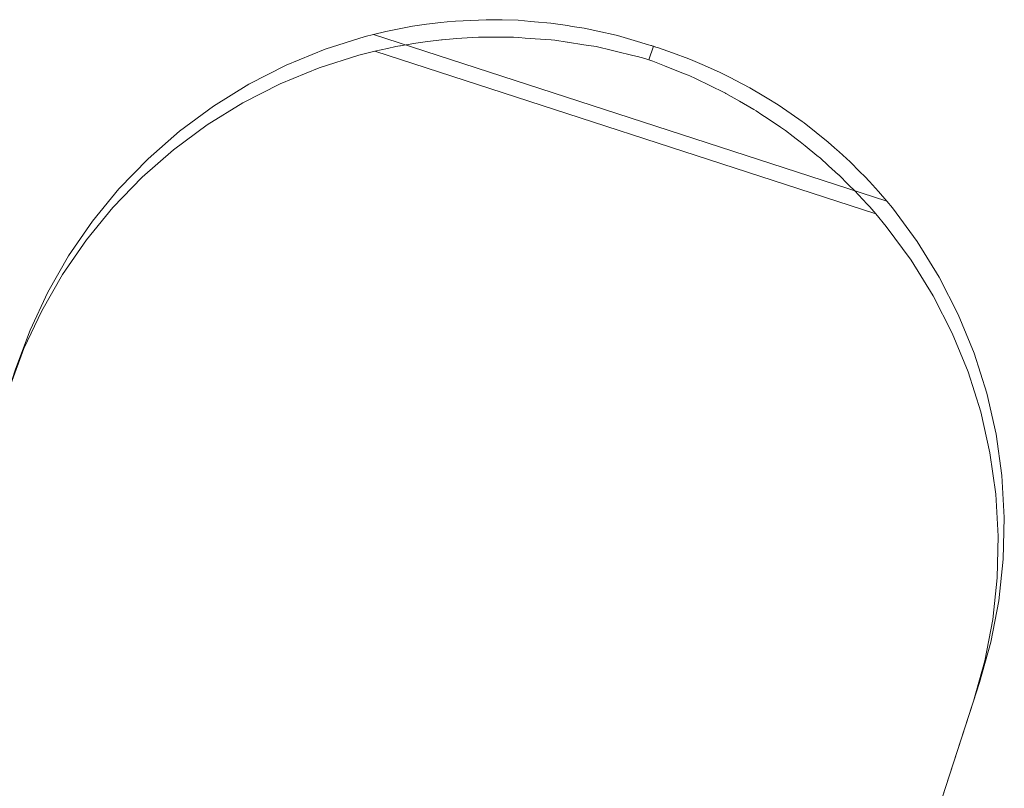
# Model space of a CAD drawing. Header units: millimetres. Extents: x -121 to 130, y -124 to 124.
# Tile 38 of 41: x 34 to 44, y 116 to 124. Entities that reach past the tile are written whole.
import ezdxf

# ---------------------------------------------------------------- set-up
doc = ezdxf.new("R2010")
doc.units = ezdxf.units.MM
doc.header["$LTSCALE"] = 25.4
doc.layers.add('Lighting-Moving Light', color=7, linetype='Continuous', lineweight=5, true_color=0x000000)

# ---------------------------------------------------------------- blocks, each defined once
blk = doc.blocks.new('Group-2-1')
at = {"layer": 'Lighting-Moving Light', "color": 7, "linetype": 'Continuous', "lineweight": 5, "transparency": 33554687}
for points, invisible_edges in [([(-38466.8027, 5838.0423, -577.8497), (-38466.6593, 5838.0575, -577.8784), (-38466.7873, 5837.871, -583.2546)], 10), ([(-38462.7526, 5836.7881, -577.8784), (-38466.6593, 5838.0575, -577.8784), (-38466.8027, 5838.0423, -577.8497), (-38462.6455, 5836.6915, -577.8497)], 5), ([(-38466.6593, 5838.0575, -577.8784), (-38466.5974, 5838.0641, -577.8908), (-38466.6551, 5837.8867, -583.2322), (-38466.7873, 5837.871, -583.2546)], 10), ([(-38466.5974, 5838.0641, -577.8908), (-38466.6593, 5838.0575, -577.8784), (-38462.7988, 5836.8298, -577.8908)], 10), ([(-38466.6593, 5838.0575, -577.8784), (-38462.7526, 5836.7881, -577.8784), (-38462.7988, 5836.8298, -577.8908)], 9), ([(-38466.6466, 5837.8877, -583.2308), (-38466.6551, 5837.8867, -583.2322), (-38466.5974, 5838.0641, -577.8908)], 10), ([(-38466.5764, 5837.896, -583.2189), (-38466.6466, 5837.8877, -583.2308), (-38466.5974, 5838.0641, -577.8908)], 10), ([(-38466.5024, 5837.9006, -583.2022), (-38466.5974, 5838.0641, -577.8908), (-38466.5159, 5838.0727, -577.9071)], 9), ([(-38462.7988, 5836.8298, -577.8908), (-38462.8597, 5836.8847, -577.9071), (-38466.5159, 5838.0727, -577.9071), (-38466.5974, 5838.0641, -577.8908)], 10), ([(-38466.5974, 5838.0641, -577.8908), (-38466.5024, 5837.9006, -583.2022), (-38466.5764, 5837.896, -583.2189)], 9), ([(-38466.5159, 5838.0727, -577.9071), (-38466.3652, 5838.0794, -577.9455), (-38466.5024, 5837.9006, -583.2022)], 10), ([(-38462.9781, 5836.9785, -577.9459), (-38466.3652, 5838.0794, -577.9455), (-38466.5159, 5838.0727, -577.9071)], 9), ([(-38466.5159, 5838.0727, -577.9071), (-38462.8597, 5836.8847, -577.9071), (-38462.9781, 5836.9785, -577.9459)], 9), ([(-38466.3546, 5837.9099, -583.1687), (-38466.5024, 5837.9006, -583.2022), (-38466.3652, 5838.0794, -577.9455)], 10), ([(-38466.3546, 5837.9099, -583.1687), (-38466.3652, 5838.0794, -577.9455), (-38466.2145, 5838.086, -577.9839)], 9), ([(-38463.0966, 5837.0723, -577.9847), (-38466.2145, 5838.086, -577.9839), (-38466.3652, 5838.0794, -577.9455)], 9), ([(-38466.3652, 5838.0794, -577.9455), (-38462.9781, 5836.9785, -577.9459), (-38463.0966, 5837.0723, -577.9847)], 9), ([(-38466.291, 5837.9138, -583.1542), (-38466.3546, 5837.9099, -583.1687), (-38466.2145, 5838.086, -577.9839)], 10), ([(-38466.2145, 5838.086, -577.9839), (-38466.1884, 5838.0855, -577.9918), (-38466.2439, 5837.9139, -583.1412), (-38466.291, 5837.9138, -583.1542)], 10), ([(-38466.2034, 5837.9139, -583.13), (-38466.2439, 5837.9139, -583.1412), (-38466.1884, 5838.0855, -577.9918)], 10), ([(-38466.1884, 5838.0855, -577.9918), (-38466.2145, 5838.086, -577.9839), (-38463.0966, 5837.0723, -577.9847)], 10), ([(-38466.2034, 5837.9139, -583.13), (-38466.1884, 5838.0855, -577.9918), (-38466.058, 5838.083, -578.031)], 9), ([(-38466.0496, 5837.914, -583.0874), (-38466.2034, 5837.9139, -583.13), (-38466.058, 5838.083, -578.031)], 10), ([(-38466.1884, 5838.0855, -577.9918), (-38463.1167, 5837.0882, -577.9913), (-38463.2237, 5837.1624, -578.0306)], 9), ([(-38466.1884, 5838.0855, -577.9918), (-38463.0966, 5837.0723, -577.9847), (-38463.1167, 5837.0882, -577.9913)], 9), ([(-38463.2237, 5837.1624, -578.0306), (-38466.058, 5838.083, -578.031), (-38466.1884, 5838.0855, -577.9918)], 9), ([(-38466.058, 5838.083, -578.031), (-38465.8944, 5837.9103, -583.0419), (-38465.9473, 5837.9141, -583.0591)], 9), ([(-38465.8944, 5837.9103, -583.0419), (-38466.058, 5838.083, -578.031), (-38465.9016, 5838.0799, -578.078)], 9), ([(-38465.9473, 5837.9141, -583.0591), (-38466.0496, 5837.914, -583.0874), (-38466.058, 5838.083, -578.031)], 10), ([(-38466.058, 5838.083, -578.031), (-38463.2237, 5837.1624, -578.0306), (-38463.3525, 5837.2516, -578.078)], 9), ([(-38463.3525, 5837.2516, -578.078), (-38465.9016, 5838.0799, -578.078), (-38466.058, 5838.083, -578.031)], 9), ([(-38465.9016, 5838.0799, -578.078), (-38465.779, 5838.0694, -578.1195), (-38465.832, 5837.9057, -583.0217)], 10), ([(-38465.832, 5837.9057, -583.0217), (-38465.8944, 5837.9103, -583.0419), (-38465.9016, 5838.0799, -578.078)], 10), ([(-38465.779, 5838.0694, -578.1195), (-38465.9016, 5838.0799, -578.078), (-38463.3525, 5837.2516, -578.078)], 10), ([(-38465.832, 5837.9057, -583.0217), (-38465.779, 5838.0694, -578.1195), (-38465.7411, 5838.0662, -578.1322)], 9), ([(-38465.832, 5837.9057, -583.0217), (-38465.7411, 5838.0662, -578.1322), (-38465.5807, 5838.0525, -578.1865)], 9), ([(-38465.5807, 5838.0525, -578.1865), (-38465.418, 5838.0276, -578.2462), (-38465.832, 5837.9057, -583.0217)], 10), ([(-38465.779, 5838.0694, -578.1195), (-38463.3525, 5837.2516, -578.078), (-38463.4578, 5837.3152, -578.1195)], 9), ([(-38463.4578, 5837.3152, -578.1195), (-38463.4903, 5837.3349, -578.1322), (-38465.7411, 5838.0662, -578.1322), (-38465.779, 5838.0694, -578.1195)], 10), ([(-38463.6282, 5837.4181, -578.1865), (-38465.5807, 5838.0525, -578.1865), (-38465.7411, 5838.0662, -578.1322), (-38463.4903, 5837.3349, -578.1322)], 5), ([(-38463.7744, 5837.4936, -578.2462), (-38465.418, 5838.0276, -578.2462), (-38465.5807, 5838.0525, -578.1865), (-38463.6282, 5837.4181, -578.1865)], 5), ([(-38467.1835, 5837.8037, -583.2955), (-38467.3213, 5837.9418, -577.8), (-38467.1993, 5837.9709, -577.804)], 9), ([(-38462.3667, 5836.4007, -577.804), (-38467.1993, 5837.9709, -577.804), (-38467.3213, 5837.9418, -577.8), (-38462.2851, 5836.3054, -577.8)], 1), ([(-38467.1993, 5837.9709, -577.804), (-38467.0707, 5837.9969, -577.8151), (-38467.1835, 5837.8037, -583.2955)], 10), ([(-38462.4554, 5836.4973, -577.8151), (-38467.0707, 5837.9969, -577.8151), (-38467.1993, 5837.9709, -577.804), (-38462.3667, 5836.4007, -577.804)], 5), ([(-38467.1014, 5837.8215, -583.2925), (-38467.1835, 5837.8037, -583.2955), (-38467.0707, 5837.9969, -577.8151)], 10), ([(-38467.0627, 5837.828, -583.2884), (-38467.1014, 5837.8215, -583.2925), (-38467.0707, 5837.9969, -577.8151)], 10), ([(-38467.0707, 5837.9969, -577.8151), (-38467.0039, 5838.0104, -577.8209), (-38467.0627, 5837.828, -583.2884)], 10), ([(-38467.0039, 5838.0104, -577.8209), (-38467.0707, 5837.9969, -577.8151), (-38462.4554, 5836.4973, -577.8151)], 10), ([(-38467.0566, 5837.8291, -583.2878), (-38467.0627, 5837.828, -583.2884), (-38467.0039, 5838.0104, -577.8209)], 10), ([(-38466.9242, 5837.8517, -583.274), (-38467.0566, 5837.8291, -583.2878), (-38467.0039, 5838.0104, -577.8209)], 10), ([(-38466.7873, 5837.871, -583.2546), (-38467.0039, 5838.0104, -577.8209), (-38466.9386, 5838.0208, -577.8303)], 9), ([(-38462.5015, 5836.5475, -577.8209), (-38462.5482, 5836.5942, -577.8303), (-38466.9386, 5838.0208, -577.8303), (-38467.0039, 5838.0104, -577.8209)], 10), ([(-38467.0039, 5838.0104, -577.8209), (-38466.7873, 5837.871, -583.2546), (-38466.8645, 5837.8619, -583.2677)], 9), ([(-38466.8645, 5837.8619, -583.2677), (-38466.9242, 5837.8517, -583.274), (-38467.0039, 5838.0104, -577.8209)], 10), ([(-38467.0039, 5838.0104, -577.8209), (-38462.4554, 5836.4973, -577.8151), (-38462.5015, 5836.5475, -577.8209)], 9), ([(-38466.7873, 5837.871, -583.2546), (-38466.9386, 5838.0208, -577.8303), (-38466.8027, 5838.0423, -577.8497)], 9), ([(-38462.6455, 5836.6915, -577.8497), (-38466.8027, 5838.0423, -577.8497), (-38466.9386, 5838.0208, -577.8303), (-38462.5482, 5836.5942, -577.8303)], 5), ([(-38465.7361, 5837.8988, -582.9905), (-38465.832, 5837.9057, -583.0217), (-38465.418, 5838.0276, -578.2462)], 10), ([(-38465.418, 5838.0276, -578.2462), (-38465.5777, 5837.8873, -582.9392), (-38465.7361, 5837.8988, -582.9905)], 9), ([(-38465.5424, 5837.8847, -582.9278), (-38465.5777, 5837.8873, -582.9392), (-38465.418, 5838.0276, -578.2462)], 10), ([(-38465.4221, 5837.8661, -582.884), (-38465.5424, 5837.8847, -582.9278), (-38465.418, 5838.0276, -578.2462)], 10), ([(-38465.418, 5838.0276, -578.2462), (-38465.372, 5838.0206, -578.2631), (-38465.4221, 5837.8661, -582.884)], 10), ([(-38465.4221, 5837.8661, -582.884), (-38465.372, 5838.0206, -578.2631), (-38465.2553, 5838.0027, -578.306)], 9), ([(-38465.2553, 5838.0027, -578.306), (-38465.0921, 5837.9663, -578.3694), (-38465.4221, 5837.8661, -582.884)], 10), ([(-38465.2572, 5837.8407, -582.8241), (-38465.4177, 5837.8655, -582.8824), (-38465.4221, 5837.8661, -582.884), (-38465.0921, 5837.9663, -578.3694)], 12), ([(-38465.372, 5838.0206, -578.2631), (-38465.418, 5838.0276, -578.2462), (-38463.7744, 5837.4936, -578.2462)], 10), ([(-38465.372, 5838.0206, -578.2631), (-38463.7744, 5837.4936, -578.2462), (-38463.8157, 5837.5149, -578.2631)], 9), ([(-38463.8157, 5837.5149, -578.2631), (-38463.9207, 5837.5691, -578.306), (-38465.2553, 5838.0027, -578.306), (-38465.372, 5838.0206, -578.2631)], 10), ([(-38465.1364, 5837.8221, -582.7802), (-38465.2572, 5837.8407, -582.8241), (-38465.0921, 5837.9663, -578.3694)], 10), ([(-38464.0741, 5837.6356, -578.3694), (-38465.0921, 5837.9663, -578.3694), (-38465.2553, 5838.0027, -578.306), (-38463.9207, 5837.5691, -578.306)], 5), ([(-38465.0921, 5837.9663, -578.3694), (-38465.0969, 5837.8126, -582.7648), (-38465.1364, 5837.8221, -582.7802)], 9), ([(-38465.0172, 5837.7935, -582.7336), (-38465.0969, 5837.8126, -582.7648), (-38465.0921, 5837.9663, -578.3694)], 10), ([(-38465.0921, 5837.9663, -578.3694), (-38464.97, 5837.9391, -578.4169), (-38465.0172, 5837.7935, -582.7336)], 10), ([(-38464.97, 5837.9391, -578.4169), (-38465.0921, 5837.9663, -578.3694), (-38464.0741, 5837.6356, -578.3694)], 10), ([(-38462.2306, 5836.2389, -577.8), (-38467.4045, 5837.92, -577.8), (-38467.7965, 5837.7961, -577.8), (-38468.1769, 5837.6402, -577.8)], 9), ([(-38467.4045, 5837.92, -577.8), (-38467.4638, 5837.7373, -583.3), (-38467.8558, 5837.6134, -583.3), (-38467.7965, 5837.7961, -577.8)], 5), ([(-38467.3076, 5837.777, -583.3), (-38467.4638, 5837.7373, -583.3), (-38467.4045, 5837.92, -577.8)], 10), ([(-38467.1835, 5837.8037, -583.2955), (-38467.4045, 5837.92, -577.8), (-38467.3213, 5837.9418, -577.8)], 9), ([(-38462.2306, 5836.2389, -577.8), (-38462.2851, 5836.3054, -577.8), (-38467.3213, 5837.9418, -577.8), (-38467.4045, 5837.92, -577.8)], 8), ([(-38467.4045, 5837.92, -577.8), (-38467.1835, 5837.8037, -583.2955), (-38467.3076, 5837.777, -583.3)], 9), ([(-38467.0566, 5837.8291, -583.2878), (-38466.9242, 5837.8517, -583.274), (-38462.6594, 5836.4659, -583.2738)], 10), ([(-38462.6594, 5836.4659, -583.2738), (-38466.9242, 5837.8517, -583.274), (-38466.8645, 5837.8619, -583.2677)], 9), ([(-38462.6594, 5836.4659, -583.2738), (-38466.8645, 5837.8619, -583.2677), (-38466.7873, 5837.871, -583.2546)], 9), ([(-38462.8563, 5836.6526, -583.2325), (-38466.7873, 5837.871, -583.2546), (-38466.6551, 5837.8867, -583.2322)], 9), ([(-38466.7873, 5837.871, -583.2546), (-38462.7566, 5836.5622, -583.2567), (-38462.6594, 5836.4659, -583.2738)], 9), ([(-38462.8563, 5836.6526, -583.2325), (-38462.7575, 5836.5631, -583.2565), (-38462.7566, 5836.5622, -583.2567), (-38466.7873, 5837.871, -583.2546)], 12), ([(-38466.6551, 5837.8867, -583.2322), (-38466.6466, 5837.8877, -583.2308), (-38462.8624, 5836.6582, -583.231), (-38462.8563, 5836.6526, -583.2325)], 10), ([(-38462.9364, 5836.7252, -583.2131), (-38466.6466, 5837.8877, -583.2308), (-38466.5764, 5837.896, -583.2189)], 9), ([(-38462.9364, 5836.7252, -583.2131), (-38462.8624, 5836.6582, -583.231), (-38466.6466, 5837.8877, -583.2308)], 10), ([(-38466.5764, 5837.896, -583.2189), (-38466.5024, 5837.9006, -583.2022), (-38462.971, 5836.7536, -583.2028), (-38462.9364, 5836.7252, -583.2131)], 10), ([(-38466.5024, 5837.9006, -583.2022), (-38466.3546, 5837.9099, -583.1687), (-38463.0857, 5836.8478, -583.1689)], 10), ([(-38463.0857, 5836.8478, -583.1689), (-38462.971, 5836.7536, -583.2028), (-38466.5024, 5837.9006, -583.2022)], 10), ([(-38463.1727, 5836.9167, -583.1418), (-38466.3546, 5837.9099, -583.1687), (-38466.291, 5837.9138, -583.1542)], 9), ([(-38466.3546, 5837.9099, -583.1687), (-38463.1727, 5836.9167, -583.1418), (-38463.1351, 5836.8884, -583.1542)], 9), ([(-38463.1351, 5836.8884, -583.1542), (-38463.0857, 5836.8478, -583.1689), (-38466.3546, 5837.9099, -583.1687)], 10), ([(-38466.291, 5837.9138, -583.1542), (-38466.2439, 5837.9139, -583.1412), (-38463.1727, 5836.9167, -583.1418)], 10), ([(-38463.1727, 5836.9167, -583.1418), (-38466.2439, 5837.9139, -583.1412), (-38466.2034, 5837.9139, -583.13)], 9), ([(-38466.2034, 5837.9139, -583.13), (-38466.0496, 5837.914, -583.0874), (-38463.3293, 5837.0307, -583.0882)], 10), ([(-38463.3293, 5837.0307, -583.0882), (-38463.2802, 5836.9976, -583.1061), (-38466.2034, 5837.9139, -583.13)], 10), ([(-38466.2034, 5837.9139, -583.13), (-38463.2045, 5836.9406, -583.1312), (-38463.1727, 5836.9167, -583.1418)], 9), ([(-38463.2802, 5836.9976, -583.1061), (-38463.2045, 5836.9406, -583.1312), (-38466.2034, 5837.9139, -583.13)], 10), ([(-38463.3293, 5837.0307, -583.0882), (-38466.0496, 5837.914, -583.0874), (-38465.9473, 5837.9141, -583.0591)], 9), ([(-38463.3293, 5837.0307, -583.0882), (-38465.9473, 5837.9141, -583.0591), (-38465.8944, 5837.9103, -583.0419)], 9), ([(-38463.5104, 5837.1529, -583.0223), (-38465.8944, 5837.9103, -583.0419), (-38465.832, 5837.9057, -583.0217)], 9), ([(-38465.8944, 5837.9103, -583.0419), (-38463.459, 5837.1182, -583.041), (-38463.3293, 5837.0307, -583.0882)], 9), ([(-38463.5104, 5837.1529, -583.0223), (-38463.459, 5837.1182, -583.041), (-38465.8944, 5837.9103, -583.0419)], 10), ([(-38465.832, 5837.9057, -583.0217), (-38465.7361, 5837.8988, -582.9905), (-38463.5901, 5837.2045, -582.9927)], 10), ([(-38463.5901, 5837.2045, -582.9927), (-38463.5679, 5837.1916, -583.0014), (-38465.832, 5837.9057, -583.0217)], 10), ([(-38463.5679, 5837.1916, -583.0014), (-38463.5104, 5837.1529, -583.0223), (-38465.832, 5837.9057, -583.0217)], 10), ([(-38465.7361, 5837.8988, -582.9905), (-38465.5777, 5837.8873, -582.9392), (-38463.7291, 5837.2847, -582.9382)], 10), ([(-38463.7291, 5837.2847, -582.9382), (-38463.5901, 5837.2045, -582.9927), (-38465.7361, 5837.8988, -582.9905)], 10), ([(-38463.8647, 5837.3631, -582.885), (-38465.5777, 5837.8873, -582.9392), (-38465.5424, 5837.8847, -582.9278)], 9), ([(-38463.8647, 5837.3631, -582.885), (-38463.7291, 5837.2847, -582.9382), (-38465.5777, 5837.8873, -582.9392)], 10), ([(-38465.5424, 5837.8847, -582.9278), (-38465.4221, 5837.8661, -582.884), (-38463.8647, 5837.3631, -582.885)], 10), ([(-38463.8647, 5837.3631, -582.885), (-38465.4221, 5837.8661, -582.884), (-38465.4177, 5837.8655, -582.8824)], 9), ([(-38465.4177, 5837.8655, -582.8824), (-38465.2572, 5837.8407, -582.8241), (-38464.0141, 5837.4369, -582.8243)], 10), ([(-38464.0141, 5837.4369, -582.8243), (-38463.88, 5837.372, -582.879), (-38465.4177, 5837.8655, -582.8824)], 10), ([(-38465.4177, 5837.8655, -582.8824), (-38463.868, 5837.365, -582.8837), (-38463.8647, 5837.3631, -582.885)], 9), ([(-38463.88, 5837.372, -582.879), (-38463.868, 5837.365, -582.8837), (-38465.4177, 5837.8655, -582.8824)], 10), ([(-38465.0172, 5837.7935, -582.7336), (-38464.97, 5837.9391, -578.4169), (-38464.9288, 5837.9299, -578.4329)], 9), ([(-38465.0172, 5837.7935, -582.7336), (-38464.9288, 5837.9299, -578.4329), (-38464.763, 5837.8813, -578.4981)], 9), ([(-38464.763, 5837.8813, -578.4981), (-38464.6247, 5837.8408, -578.5524), (-38465.0172, 5837.7935, -582.7336)], 10), ([(-38464.97, 5837.9391, -578.4169), (-38464.0741, 5837.6356, -578.3694), (-38464.1889, 5837.6853, -578.4169)], 9), ([(-38464.1889, 5837.6853, -578.4169), (-38464.2276, 5837.7021, -578.4329), (-38464.9288, 5837.9299, -578.4329), (-38464.97, 5837.9391, -578.4169)], 10), ([(-38464.763, 5837.8813, -578.4981), (-38464.9288, 5837.9299, -578.4329), (-38464.2276, 5837.7021, -578.4329)], 10), ([(-38464.2276, 5837.7021, -578.4329), (-38464.3862, 5837.7614, -578.4979), (-38464.763, 5837.8813, -578.4981)], 10), ([(-38464.6247, 5837.8408, -578.5524), (-38464.763, 5837.8813, -578.4981), (-38464.6719, 5837.8559, -578.5305)], 10), ([(-38464.6719, 5837.8559, -578.5305), (-38464.763, 5837.8813, -578.4981), (-38464.5755, 5837.8247, -578.5633)], 11), ([(-38464.763, 5837.8813, -578.4981), (-38464.5753, 5837.8247, -578.5633), (-38464.5755, 5837.8247, -578.5633)], 9), ([(-38464.763, 5837.8813, -578.4981), (-38464.5562, 5837.8185, -578.5612), (-38464.5624, 5837.8205, -578.5623)], 9), ([(-38464.763, 5837.8813, -578.4981), (-38464.479, 5837.7933, -578.535), (-38464.526, 5837.8088, -578.5525)], 9), ([(-38464.526, 5837.8088, -578.5525), (-38464.55, 5837.8165, -578.5598), (-38464.5562, 5837.8185, -578.5612), (-38464.763, 5837.8813, -578.4981)], 12), ([(-38464.5624, 5837.8205, -578.5623), (-38464.5688, 5837.8225, -578.5631), (-38464.5753, 5837.8247, -578.5633), (-38464.763, 5837.8813, -578.4981)], 12), ([(-38464.763, 5837.8813, -578.4981), (-38464.3862, 5837.7614, -578.4979), (-38464.479, 5837.7933, -578.535)], 9), ([(-38464.6719, 5837.8559, -578.5305), (-38464.582, 5837.8269, -578.5631), (-38464.6247, 5837.8408, -578.5524)], 11), ([(-38464.5755, 5837.8247, -578.5633), (-38464.582, 5837.8269, -578.5631), (-38464.6719, 5837.8559, -578.5305)], 10), ([(-38467.7965, 5837.7961, -577.8), (-38467.8558, 5837.6134, -583.3), (-38468.2363, 5837.4576, -583.3), (-38468.1769, 5837.6402, -577.8)], 5), ([(-38467.4638, 5837.7373, -583.3), (-38467.3076, 5837.777, -583.3), (-38462.393, 5836.1801, -583.3), (-38462.2899, 5836.0562, -583.3)], 8), ([(-38467.3076, 5837.777, -583.3), (-38467.1835, 5837.8037, -583.2955), (-38462.4769, 5836.2745, -583.2962)], 10), ([(-38462.4769, 5836.2745, -583.2962), (-38462.452, 5836.2475, -583.2986), (-38467.3076, 5837.777, -583.3)], 10), ([(-38462.452, 5836.2475, -583.2986), (-38462.393, 5836.1801, -583.3), (-38467.3076, 5837.777, -583.3)], 8), ([(-38462.4769, 5836.2745, -583.2962), (-38467.1835, 5837.8037, -583.2955), (-38467.1014, 5837.8215, -583.2925)], 9), ([(-38467.1014, 5837.8215, -583.2925), (-38467.0627, 5837.828, -583.2884), (-38462.4769, 5836.2745, -583.2962)], 10), ([(-38462.5612, 5836.3654, -583.2883), (-38467.0627, 5837.828, -583.2884), (-38467.0566, 5837.8291, -583.2878)], 9), ([(-38462.5612, 5836.3654, -583.2883), (-38462.4769, 5836.2745, -583.2962), (-38467.0627, 5837.828, -583.2884)], 10), ([(-38462.6594, 5836.4659, -583.2738), (-38462.5965, 5836.4035, -583.2849), (-38467.0566, 5837.8291, -583.2878)], 10), ([(-38467.0566, 5837.8291, -583.2878), (-38462.5653, 5836.3699, -583.2879), (-38462.5612, 5836.3654, -583.2883)], 9), ([(-38462.5965, 5836.4035, -583.2849), (-38462.5653, 5836.3699, -583.2879), (-38467.0566, 5837.8291, -583.2878)], 10), ([(-38464.0141, 5837.4369, -582.8243), (-38465.2572, 5837.8407, -582.8241), (-38465.1364, 5837.8221, -582.7802)], 9), ([(-38464.0141, 5837.4369, -582.8243), (-38465.1364, 5837.8221, -582.7802), (-38465.0969, 5837.8126, -582.7648)], 9), ([(-38465.0969, 5837.8126, -582.7648), (-38464.2352, 5837.5424, -582.7341), (-38464.217, 5837.5352, -582.7416)], 9), ([(-38464.217, 5837.5352, -582.7416), (-38464.161, 5837.5081, -582.7644), (-38465.0969, 5837.8126, -582.7648)], 10), ([(-38464.2352, 5837.5424, -582.7341), (-38465.0969, 5837.8126, -582.7648), (-38465.0172, 5837.7935, -582.7336)], 9), ([(-38465.0969, 5837.8126, -582.7648), (-38464.161, 5837.5081, -582.7644), (-38464.0141, 5837.4369, -582.8243)], 9), ([(-38465.0172, 5837.7935, -582.7336), (-38464.6247, 5837.8408, -578.5524), (-38464.6007, 5837.833, -578.5598)], 9), ([(-38464.9371, 5837.7743, -582.7022), (-38465.0172, 5837.7935, -582.7336), (-38464.6007, 5837.833, -578.5598)], 10), ([(-38465.0172, 5837.7935, -582.7336), (-38464.9371, 5837.7743, -582.7022), (-38464.3117, 5837.5725, -582.7026)], 10), ([(-38464.3117, 5837.5725, -582.7026), (-38464.2352, 5837.5424, -582.7341), (-38465.0172, 5837.7935, -582.7336)], 10), ([(-38464.6007, 5837.833, -578.5598), (-38464.5946, 5837.831, -578.5612), (-38464.9371, 5837.7743, -582.7022)], 10), ([(-38464.5946, 5837.831, -578.5612), (-38464.5884, 5837.8289, -578.5623), (-38464.9371, 5837.7743, -582.7022)], 10), ([(-38464.5884, 5837.8289, -578.5623), (-38464.582, 5837.8269, -578.5631), (-38464.9371, 5837.7743, -582.7022)], 10), ([(-38464.7773, 5837.736, -582.6396), (-38464.9371, 5837.7743, -582.7022), (-38464.582, 5837.8269, -578.5631)], 10), ([(-38464.9371, 5837.7743, -582.7022), (-38464.7773, 5837.736, -582.6396), (-38464.4648, 5837.6328, -582.6395)], 10), ([(-38464.4648, 5837.6328, -582.6395), (-38464.3117, 5837.5725, -582.7026), (-38464.9371, 5837.7743, -582.7022)], 10), ([(-38464.7323, 5837.7252, -582.622), (-38464.7773, 5837.736, -582.6396), (-38464.582, 5837.8269, -578.5631)], 10), ([(-38464.582, 5837.8269, -578.5631), (-38464.6586, 5837.7036, -582.5923), (-38464.7323, 5837.7252, -582.622)], 9), ([(-38464.582, 5837.8269, -578.5631), (-38464.5755, 5837.8247, -578.5633), (-38464.6188, 5837.6915, -582.5762), (-38464.6586, 5837.7036, -582.5923)], 8), ([(-38464.582, 5837.8269, -578.5631), (-38464.5883, 5837.8289, -578.5621), (-38464.6247, 5837.8408, -578.5524)], 11), ([(-38464.5883, 5837.8289, -578.5621), (-38464.6007, 5837.833, -578.5598), (-38464.6247, 5837.8408, -578.5524)], 9), ([(-38464.5793, 5837.6778, -582.5923), (-38464.6186, 5837.6914, -582.5762), (-38464.5753, 5837.8247, -578.5633), (-38464.5688, 5837.8225, -578.5631)], 8), ([(-38464.5883, 5837.8289, -578.5621), (-38464.5946, 5837.831, -578.5612), (-38464.6007, 5837.833, -578.5598)], 9), ([(-38464.5883, 5837.8289, -578.5621), (-38464.582, 5837.8269, -578.5631), (-38464.5884, 5837.8289, -578.5623), (-38464.5946, 5837.831, -578.5612)], 9), ([(-38464.5688, 5837.8225, -578.5631), (-38464.4648, 5837.6328, -582.6395), (-38464.5793, 5837.6778, -582.5923)], 9), ([(-38464.3117, 5837.5725, -582.7026), (-38464.5688, 5837.8225, -578.5631), (-38464.5624, 5837.8205, -578.5623)], 9), ([(-38464.5688, 5837.8225, -578.5631), (-38464.3117, 5837.5725, -582.7026), (-38464.4648, 5837.6328, -582.6395)], 9), ([(-38464.2352, 5837.5424, -582.7341), (-38464.5624, 5837.8205, -578.5623), (-38464.5562, 5837.8185, -578.5612)], 9), ([(-38464.5624, 5837.8205, -578.5623), (-38464.2352, 5837.5424, -582.7341), (-38464.3117, 5837.5725, -582.7026)], 9), ([(-38464.5562, 5837.8185, -578.5612), (-38464.55, 5837.8165, -578.5598), (-38464.2352, 5837.5424, -582.7341)], 10), ([(-38464.2352, 5837.5424, -582.7341), (-38464.55, 5837.8165, -578.5598), (-38464.526, 5837.8088, -578.5525)], 9), ([(-38464.2352, 5837.5424, -582.7341), (-38464.526, 5837.8088, -578.5525), (-38464.479, 5837.7933, -578.535)], 9), ([(-38464.2352, 5837.5424, -582.7341), (-38464.479, 5837.7933, -578.535), (-38464.3862, 5837.7614, -578.4979)], 9), ([(-38464.2352, 5837.5424, -582.7341), (-38464.3862, 5837.7614, -578.4979), (-38464.2276, 5837.7021, -578.4329)], 9), ([(-38468.2363, 5837.4576, -583.3), (-38467.8558, 5837.6134, -583.3), (-38467.4638, 5837.7373, -583.3), (-38461.2727, 5833.8357, -583.3)], 12), ([(-38467.4638, 5837.7373, -583.3), (-38462.2899, 5836.0562, -583.3), (-38462.0456, 5835.7256, -583.3), (-38461.8295, 5835.3758, -583.3)], 9), ([(-38461.8295, 5835.3758, -583.3), (-38461.6429, 5835.0095, -583.3), (-38467.4638, 5837.7373, -583.3)], 10), ([(-38461.6429, 5835.0095, -583.3), (-38461.4873, 5834.6289, -583.3), (-38467.4638, 5837.7373, -583.3)], 10), ([(-38461.4873, 5834.6289, -583.3), (-38461.3636, 5834.2368, -583.3), (-38467.4638, 5837.7373, -583.3)], 10), ([(-38461.3636, 5834.2368, -583.3), (-38461.2727, 5833.8357, -583.3), (-38467.4638, 5837.7373, -583.3)], 10), ([(-38464.4648, 5837.6328, -582.6395), (-38464.7773, 5837.736, -582.6396), (-38464.7323, 5837.7252, -582.622)], 9), ([(-38464.5793, 5837.6778, -582.5923), (-38464.7323, 5837.7252, -582.622), (-38464.6586, 5837.7036, -582.5923)], 9), ([(-38464.5793, 5837.6778, -582.5923), (-38464.4648, 5837.6328, -582.6395), (-38464.7323, 5837.7252, -582.622)], 10), ([(-38464.6586, 5837.7036, -582.5923), (-38464.6188, 5837.6915, -582.5762), (-38464.6186, 5837.6914, -582.5762), (-38464.5793, 5837.6778, -582.5923)], 8), ([(-38464.2276, 5837.7021, -578.4329), (-38464.1889, 5837.6853, -578.4169), (-38464.2352, 5837.5424, -582.7341)], 10), ([(-38464.2352, 5837.5424, -582.7341), (-38464.1889, 5837.6853, -578.4169), (-38464.0741, 5837.6356, -578.3694)], 9), ([(-38468.1769, 5837.6402, -577.8), (-38468.2363, 5837.4576, -583.3), (-38468.6025, 5837.2708, -583.3), (-38468.5432, 5837.4534, -577.8)], 5), ([(-38468.1769, 5837.6402, -577.8), (-38468.5432, 5837.4534, -577.8), (-38462.2306, 5836.2389, -577.8)], 10), ([(-38464.0741, 5837.6356, -578.3694), (-38464.217, 5837.5352, -582.7416), (-38464.2352, 5837.5424, -582.7341)], 9), ([(-38464.0741, 5837.6356, -578.3694), (-38464.161, 5837.5081, -582.7644), (-38464.217, 5837.5352, -582.7416)], 9), ([(-38464.161, 5837.5081, -582.7644), (-38464.0741, 5837.6356, -578.3694), (-38463.9207, 5837.5691, -578.306)], 9), ([(-38463.9207, 5837.5691, -578.306), (-38463.8157, 5837.5149, -578.2631), (-38464.161, 5837.5081, -582.7644)], 10), ([(-38464.0141, 5837.4369, -582.8243), (-38464.161, 5837.5081, -582.7644), (-38463.8157, 5837.5149, -578.2631)], 10), ([(-38463.868, 5837.365, -582.8837), (-38464.0141, 5837.4369, -582.8243), (-38463.8157, 5837.5149, -578.2631)], 11), ([(-38463.8157, 5837.5149, -578.2631), (-38463.8647, 5837.3631, -582.885), (-38463.868, 5837.365, -582.8837)], 9), ([(-38463.7291, 5837.2847, -582.9382), (-38463.8647, 5837.3631, -582.885), (-38463.8157, 5837.5149, -578.2631)], 10), ([(-38463.8157, 5837.5149, -578.2631), (-38463.7744, 5837.4936, -578.2462), (-38463.7291, 5837.2847, -582.9382)], 10), ([(-38463.7291, 5837.2847, -582.9382), (-38463.7744, 5837.4936, -578.2462), (-38463.6282, 5837.4181, -578.1865)], 9), ([(-38468.5432, 5837.4534, -577.8), (-38468.6025, 5837.2708, -583.3), (-38468.9522, 5837.0544, -583.3), (-38468.8928, 5837.2371, -577.8)], 5), ([(-38468.5432, 5837.4534, -577.8), (-38468.8928, 5837.2371, -577.8), (-38462.2306, 5836.2389, -577.8)], 10), ([(-38461.2727, 5833.8357, -583.3), (-38468.6025, 5837.2708, -583.3), (-38468.2363, 5837.4576, -583.3)], 9), ([(-38463.868, 5837.365, -582.8837), (-38463.88, 5837.372, -582.879), (-38464.0141, 5837.4369, -582.8243)], 8), ([(-38463.6282, 5837.4181, -578.1865), (-38463.4903, 5837.3349, -578.1322), (-38463.7291, 5837.2847, -582.9382)], 10), ([(-38463.4903, 5837.3349, -578.1322), (-38463.4578, 5837.3152, -578.1195), (-38463.7291, 5837.2847, -582.9382)], 10), ([(-38463.4578, 5837.3152, -578.1195), (-38463.5901, 5837.2045, -582.9927), (-38463.7291, 5837.2847, -582.9382)], 9), ([(-38463.5679, 5837.1916, -583.0014), (-38463.5901, 5837.2045, -582.9927), (-38463.4578, 5837.3152, -578.1195)], 10), ([(-38463.4578, 5837.3152, -578.1195), (-38463.5104, 5837.1529, -583.0223), (-38463.5679, 5837.1916, -583.0014)], 9), ([(-38463.459, 5837.1182, -583.041), (-38463.5104, 5837.1529, -583.0223), (-38463.4578, 5837.3152, -578.1195)], 10), ([(-38463.4578, 5837.3152, -578.1195), (-38463.3525, 5837.2516, -578.078), (-38463.459, 5837.1182, -583.041)], 10), ([(-38468.8928, 5837.2371, -577.8), (-38468.9522, 5837.0544, -583.3), (-38469.2827, 5836.8099, -583.3), (-38469.2234, 5836.9925, -577.8)], 5), ([(-38468.8928, 5837.2371, -577.8), (-38469.2234, 5836.9925, -577.8), (-38462.2306, 5836.2389, -577.8)], 10), ([(-38461.2727, 5833.8357, -583.3), (-38468.9522, 5837.0544, -583.3), (-38468.6025, 5837.2708, -583.3)], 9), ([(-38463.3525, 5837.2516, -578.078), (-38463.2237, 5837.1624, -578.0306), (-38463.459, 5837.1182, -583.041)], 10), ([(-38463.2237, 5837.1624, -578.0306), (-38463.1167, 5837.0882, -577.9913), (-38463.459, 5837.1182, -583.041)], 10), ([(-38463.1167, 5837.0882, -577.9913), (-38463.3293, 5837.0307, -583.0882), (-38463.459, 5837.1182, -583.041)], 9), ([(-38463.2802, 5836.9976, -583.1061), (-38463.3293, 5837.0307, -583.0882), (-38463.1167, 5837.0882, -577.9913)], 10), ([(-38463.1167, 5837.0882, -577.9913), (-38463.2045, 5836.9406, -583.1312), (-38463.2802, 5836.9976, -583.1061)], 9), ([(-38463.1167, 5837.0882, -577.9913), (-38463.1727, 5836.9167, -583.1418), (-38463.2045, 5836.9406, -583.1312)], 9), ([(-38463.1351, 5836.8884, -583.1542), (-38463.1727, 5836.9167, -583.1418), (-38463.1167, 5837.0882, -577.9913)], 10), ([(-38463.1167, 5837.0882, -577.9913), (-38463.0857, 5836.8478, -583.1689), (-38463.1351, 5836.8884, -583.1542)], 9), ([(-38463.1167, 5837.0882, -577.9913), (-38462.971, 5836.7536, -583.2028), (-38463.0857, 5836.8478, -583.1689)], 9), ([(-38463.1167, 5837.0882, -577.9913), (-38462.8624, 5836.6582, -583.231), (-38462.9364, 5836.7252, -583.2131)], 9), ([(-38462.9364, 5836.7252, -583.2131), (-38462.971, 5836.7536, -583.2028), (-38463.1167, 5837.0882, -577.9913)], 10), ([(-38462.8624, 5836.6582, -583.231), (-38463.1167, 5837.0882, -577.9913), (-38463.0966, 5837.0723, -577.9847)], 9), ([(-38469.2234, 5836.9925, -577.8), (-38469.2827, 5836.8099, -583.3), (-38469.592, 5836.5389, -583.3), (-38469.5327, 5836.7215, -577.8)], 5), ([(-38469.2234, 5836.9925, -577.8), (-38469.5327, 5836.7215, -577.8), (-38462.2306, 5836.2389, -577.8)], 10), ([(-38461.2727, 5833.8357, -583.3), (-38469.2827, 5836.8099, -583.3), (-38468.9522, 5837.0544, -583.3)], 9), ([(-38463.0966, 5837.0723, -577.9847), (-38462.8563, 5836.6526, -583.2325), (-38462.8624, 5836.6582, -583.231)], 9), ([(-38463.0966, 5837.0723, -577.9847), (-38462.9781, 5836.9785, -577.9459), (-38462.8563, 5836.6526, -583.2325)], 10), ([(-38462.8563, 5836.6526, -583.2325), (-38462.9781, 5836.9785, -577.9459), (-38462.8597, 5836.8847, -577.9071)], 9), ([(-38461.2727, 5833.8357, -583.3), (-38469.592, 5836.5389, -583.3), (-38469.2827, 5836.8099, -583.3)], 9), ([(-38462.8597, 5836.8847, -577.9071), (-38462.7988, 5836.8298, -577.8908), (-38462.8563, 5836.6526, -583.2325)], 10), ([(-38462.8563, 5836.6526, -583.2325), (-38462.7988, 5836.8298, -577.8908), (-38462.7526, 5836.7881, -577.8784)], 9), ([(-38469.5327, 5836.7215, -577.8), (-38469.592, 5836.5389, -583.3), (-38469.8779, 5836.2433, -583.3), (-38469.8185, 5836.4259, -577.8)], 5), ([(-38469.5327, 5836.7215, -577.8), (-38469.8185, 5836.4259, -577.8), (-38462.2306, 5836.2389, -577.8)], 10), ([(-38462.7526, 5836.7881, -577.8784), (-38462.7575, 5836.5631, -583.2565), (-38462.8563, 5836.6526, -583.2325)], 9), ([(-38462.7526, 5836.7881, -577.8784), (-38462.7566, 5836.5622, -583.2567), (-38462.7575, 5836.5631, -583.2565)], 9), ([(-38462.7566, 5836.5622, -583.2567), (-38462.7526, 5836.7881, -577.8784), (-38462.6455, 5836.6915, -577.8497)], 9), ([(-38462.6455, 5836.6915, -577.8497), (-38462.5482, 5836.5942, -577.8303), (-38462.7566, 5836.5622, -583.2567)], 10), ([(-38461.2727, 5833.8357, -583.3), (-38469.8779, 5836.2433, -583.3), (-38469.592, 5836.5389, -583.3)], 9), ([(-38462.5482, 5836.5942, -577.8303), (-38462.5015, 5836.5475, -577.8209), (-38462.7566, 5836.5622, -583.2567)], 10), ([(-38462.6594, 5836.4659, -583.2738), (-38462.7566, 5836.5622, -583.2567), (-38462.5015, 5836.5475, -577.8209)], 10), ([(-38462.5015, 5836.5475, -577.8209), (-38462.5965, 5836.4035, -583.2849), (-38462.6594, 5836.4659, -583.2738)], 9), ([(-38462.5653, 5836.3699, -583.2879), (-38462.5965, 5836.4035, -583.2849), (-38462.5015, 5836.5475, -577.8209)], 10), ([(-38462.5015, 5836.5475, -577.8209), (-38462.5612, 5836.3654, -583.2883), (-38462.5653, 5836.3699, -583.2879)], 9), ([(-38462.5612, 5836.3654, -583.2883), (-38462.5015, 5836.5475, -577.8209), (-38462.4554, 5836.4973, -577.8151)], 9), ([(-38469.8185, 5836.4259, -577.8), (-38469.8779, 5836.2433, -583.3), (-38470.1384, 5835.9251, -583.3), (-38470.079, 5836.1077, -577.8)], 5), ([(-38469.8185, 5836.4259, -577.8), (-38470.079, 5836.1077, -577.8), (-38462.2306, 5836.2389, -577.8)], 10), ([(-38462.4554, 5836.4973, -577.8151), (-38462.4769, 5836.2745, -583.2962), (-38462.5612, 5836.3654, -583.2883)], 9), ([(-38462.4769, 5836.2745, -583.2962), (-38462.4554, 5836.4973, -577.8151), (-38462.3667, 5836.4007, -577.804)], 9), ([(-38462.3667, 5836.4007, -577.804), (-38462.2851, 5836.3054, -577.8), (-38462.4769, 5836.2745, -583.2962)], 10), ([(-38462.2851, 5836.3054, -577.8), (-38462.2306, 5836.2389, -577.8), (-38462.4769, 5836.2745, -583.2962)], 10), ([(-38461.7701, 5835.5585, -577.8), (-38461.9863, 5835.9082, -577.8), (-38462.2306, 5836.2389, -577.8), (-38470.8346, 5834.6544, -577.8)], 12), ([(-38470.6914, 5835.0399, -577.8), (-38470.8346, 5834.6544, -577.8), (-38462.2306, 5836.2389, -577.8)], 10), ([(-38470.517, 5835.4123, -577.8), (-38470.6914, 5835.0399, -577.8), (-38462.2306, 5836.2389, -577.8)], 10), ([(-38470.3123, 5835.7691, -577.8), (-38470.517, 5835.4123, -577.8), (-38462.2306, 5836.2389, -577.8)], 10), ([(-38470.079, 5836.1077, -577.8), (-38470.3123, 5835.7691, -577.8), (-38462.2306, 5836.2389, -577.8)], 10), ([(-38461.2727, 5833.8357, -583.3), (-38470.1384, 5835.9251, -583.3), (-38469.8779, 5836.2433, -583.3)], 9), ([(-38462.452, 5836.2475, -583.2986), (-38462.4769, 5836.2745, -583.2962), (-38462.2306, 5836.2389, -577.8)], 10), ([(-38462.2306, 5836.2389, -577.8), (-38462.393, 5836.1801, -583.3), (-38462.452, 5836.2475, -583.2986)], 9), ([(-38462.2306, 5836.2389, -577.8), (-38462.2899, 5836.0562, -583.3), (-38462.393, 5836.1801, -583.3)], 9), ([(-38462.2899, 5836.0562, -583.3), (-38462.2306, 5836.2389, -577.8), (-38461.9863, 5835.9082, -577.8), (-38462.0456, 5835.7256, -583.3)], 5), ([(-38470.079, 5836.1077, -577.8), (-38470.1384, 5835.9251, -583.3), (-38470.3717, 5835.5864, -583.3), (-38470.3123, 5835.7691, -577.8)], 5), ([(-38461.2727, 5833.8357, -583.3), (-38470.3717, 5835.5864, -583.3), (-38470.1384, 5835.9251, -583.3)], 9), ([(-38462.0456, 5835.7256, -583.3), (-38461.9863, 5835.9082, -577.8), (-38461.7701, 5835.5585, -577.8), (-38461.8295, 5835.3758, -583.3)], 5), ([(-38470.3123, 5835.7691, -577.8), (-38470.3717, 5835.5864, -583.3), (-38470.5763, 5835.2297, -583.3), (-38470.517, 5835.4123, -577.8)], 5), ([(-38470.8346, 5834.6544, -577.8), (-38461.5836, 5835.1921, -577.8), (-38461.7701, 5835.5585, -577.8)], 9), ([(-38461.2727, 5833.8357, -583.3), (-38470.5763, 5835.2297, -583.3), (-38470.3717, 5835.5864, -583.3)], 9), ([(-38461.8295, 5835.3758, -583.3), (-38461.7701, 5835.5585, -577.8), (-38461.5836, 5835.1921, -577.8), (-38461.6429, 5835.0095, -583.3)], 5), ([(-38470.517, 5835.4123, -577.8), (-38470.5763, 5835.2297, -583.3), (-38470.7508, 5834.8572, -583.3), (-38470.6914, 5835.0399, -577.8)], 5), ([(-38470.8346, 5834.6544, -577.8), (-38461.4279, 5834.8116, -577.8), (-38461.5836, 5835.1921, -577.8)], 9), ([(-38461.2727, 5833.8357, -583.3), (-38470.7508, 5834.8572, -583.3), (-38470.5763, 5835.2297, -583.3)], 9), ([(-38461.6429, 5835.0095, -583.3), (-38461.5836, 5835.1921, -577.8), (-38461.4279, 5834.8116, -577.8), (-38461.4873, 5834.6289, -583.3)], 5), ([(-38470.6914, 5835.0399, -577.8), (-38470.7508, 5834.8572, -583.3), (-38470.8939, 5834.4717, -583.3), (-38470.8346, 5834.6544, -577.8)], 1), ([(-38461.2727, 5833.8357, -583.3), (-38470.8939, 5834.4717, -583.3), (-38470.7508, 5834.8572, -583.3)], 9), ([(-38470.8346, 5834.6544, -577.8), (-38461.3042, 5834.4194, -577.8), (-38461.4279, 5834.8116, -577.8)], 9), ([(-38461.4873, 5834.6289, -583.3), (-38461.4279, 5834.8116, -577.8), (-38461.3042, 5834.4194, -577.8), (-38461.3636, 5834.2368, -583.3)], 5), ([(-38470.8346, 5834.6544, -577.8), (-38472.4213, 5829.7709, -577.8), (-38462.9618, 5826.6974, -577.8), (-38461.3751, 5831.5808, -577.8)], 10), ([(-38470.8346, 5834.6544, -577.8), (-38461.2133, 5834.0184, -577.8), (-38461.3042, 5834.4194, -577.8)], 9), ([(-38470.8346, 5834.6544, -577.8), (-38461.1558, 5833.6112, -577.8), (-38461.2133, 5834.0184, -577.8)], 9), ([(-38470.8346, 5834.6544, -577.8), (-38461.1321, 5833.2007, -577.8), (-38461.1558, 5833.6112, -577.8)], 9), ([(-38470.8346, 5834.6544, -577.8), (-38461.1424, 5832.7895, -577.8), (-38461.1321, 5833.2007, -577.8)], 9), ([(-38470.8346, 5834.6544, -577.8), (-38461.1865, 5832.3807, -577.8), (-38461.1424, 5832.7895, -577.8)], 9), ([(-38470.8346, 5834.6544, -577.8), (-38461.2643, 5831.9768, -577.8), (-38461.1865, 5832.3807, -577.8)], 9), ([(-38470.8346, 5834.6544, -577.8), (-38461.3751, 5831.5808, -577.8), (-38461.2643, 5831.9768, -577.8)], 9), ([(-38461.2727, 5833.8357, -583.3), (-38463.4594, 5827.6288, -583.3), (-38472.204, 5830.4397, -583.3), (-38470.8939, 5834.4717, -583.3)], 9), ([(-38461.3636, 5834.2368, -583.3), (-38461.3042, 5834.4194, -577.8), (-38461.2133, 5834.0184, -577.8), (-38461.2727, 5833.8357, -583.3)], 5), ([(-38461.2727, 5833.8357, -583.3), (-38461.2133, 5834.0184, -577.8), (-38461.1558, 5833.6112, -577.8), (-38461.2151, 5833.4286, -583.3)], 5), ([(-38461.4345, 5831.3981, -583.3), (-38462.7446, 5827.3661, -583.3), (-38463.4594, 5827.6288, -583.3), (-38461.2727, 5833.8357, -583.3)], 12), ([(-38461.3236, 5831.7942, -583.3), (-38461.4345, 5831.3981, -583.3), (-38461.2727, 5833.8357, -583.3)], 10), ([(-38461.2459, 5832.198, -583.3), (-38461.3236, 5831.7942, -583.3), (-38461.2727, 5833.8357, -583.3)], 10), ([(-38461.2727, 5833.8357, -583.3), (-38461.2151, 5833.4286, -583.3), (-38461.1914, 5833.018, -583.3), (-38461.2017, 5832.6069, -583.3)], 8), ([(-38461.2017, 5832.6069, -583.3), (-38461.2459, 5832.198, -583.3), (-38461.2727, 5833.8357, -583.3)], 10), ([(-38461.2151, 5833.4286, -583.3), (-38461.1558, 5833.6112, -577.8), (-38461.1321, 5833.2007, -577.8), (-38461.1914, 5833.018, -583.3)], 5), ([(-38461.1914, 5833.018, -583.3), (-38461.1321, 5833.2007, -577.8), (-38461.1424, 5832.7895, -577.8), (-38461.2017, 5832.6069, -583.3)], 5), ([(-38461.2017, 5832.6069, -583.3), (-38461.1424, 5832.7895, -577.8), (-38461.1865, 5832.3807, -577.8), (-38461.2459, 5832.198, -583.3)], 5), ([(-38461.2459, 5832.198, -583.3), (-38461.1865, 5832.3807, -577.8), (-38461.2643, 5831.9768, -577.8), (-38461.3236, 5831.7942, -583.3)], 5), ([(-38461.3236, 5831.7942, -583.3), (-38461.2643, 5831.9768, -577.8), (-38461.3751, 5831.5808, -577.8), (-38461.4345, 5831.3981, -583.3)], 1), ([(-38484.2915, 5830.1787, -577.8), (-38462.9618, 5826.6974, -577.8), (-38472.4213, 5829.7709, -577.8), (-38481.4742, 5831.928, -577.8)], 11), ([(-38461.3751, 5831.5808, -577.8), (-38462.9618, 5826.6974, -577.8), (-38462.9481, 5826.7396, -577.8013)], 8), ([(-38461.3751, 5831.5808, -577.8), (-38462.9481, 5826.7396, -577.8013), (-38462.9417, 5826.7593, -577.8034)], 9), ([(-38462.9417, 5826.7593, -577.8034), (-38462.9299, 5826.7956, -577.8071), (-38461.3751, 5831.5808, -577.8)], 10), ([(-38461.3751, 5831.5808, -577.8), (-38462.9299, 5826.7956, -577.8071), (-38462.9118, 5826.8515, -577.8177)], 9), ([(-38461.3751, 5831.5808, -577.8), (-38462.9118, 5826.8515, -577.8177), (-38462.9071, 5826.8659, -577.8212)], 9), ([(-38462.9071, 5826.8659, -577.8212), (-38462.9021, 5826.8812, -577.8258), (-38461.3751, 5831.5808, -577.8)], 10), ([(-38461.3751, 5831.5808, -577.8), (-38462.9021, 5826.8812, -577.8258), (-38462.8896, 5826.9198, -577.8373)], 9), ([(-38462.8896, 5826.9198, -577.8373), (-38462.8725, 5826.9724, -577.8579), (-38461.3751, 5831.5808, -577.8)], 10), ([(-38462.8725, 5826.9724, -577.8579), (-38462.8643, 5826.9976, -577.8702), (-38462.8558, 5827.0236, -577.8829), (-38461.3751, 5831.5808, -577.8)], 12), ([(-38461.3751, 5831.5808, -577.8), (-38462.8558, 5827.0236, -577.8829), (-38462.8396, 5827.0735, -577.9126)], 9), ([(-38461.3751, 5831.5808, -577.8), (-38462.8396, 5827.0735, -577.9126), (-38462.8356, 5827.086, -577.9209)], 9), ([(-38462.8356, 5827.086, -577.9209), (-38462.8294, 5827.105, -577.935), (-38462.8207, 5827.1317, -577.9548), (-38461.3751, 5831.5808, -577.8)], 12), ([(-38462.8207, 5827.1317, -577.9548), (-38462.8067, 5827.1749, -577.9925), (-38461.3751, 5831.5808, -577.8)], 10), ([(-38462.8067, 5827.1749, -577.9925), (-38462.7985, 5827.2001, -578.0183), (-38462.7935, 5827.2154, -578.0339), (-38461.3751, 5831.5808, -577.8)], 12), ([(-38461.3751, 5831.5808, -577.8), (-38462.7935, 5827.2154, -578.0339), (-38462.7813, 5827.2531, -578.0792)], 9), ([(-38461.3751, 5831.5808, -577.8), (-38462.7813, 5827.2531, -578.0792), (-38462.7783, 5827.2623, -578.0914)], 9), ([(-38462.7783, 5827.2623, -578.0914), (-38462.7725, 5827.28, -578.1176), (-38461.3751, 5831.5808, -577.8)], 10), ([(-38462.7725, 5827.28, -578.1176), (-38462.7677, 5827.2948, -578.1394), (-38461.3751, 5831.5808, -577.8)], 10), ([(-38462.7677, 5827.2948, -578.1394), (-38462.7584, 5827.3236, -578.1899), (-38461.3751, 5831.5808, -577.8)], 10), ([(-38462.7584, 5827.3236, -578.1899), (-38462.7522, 5827.3425, -578.2298), (-38462.7502, 5827.3488, -578.243), (-38461.3751, 5831.5808, -577.8)], 12), ([(-38461.3751, 5831.5808, -577.8), (-38462.7502, 5827.3488, -578.243), (-38462.7433, 5827.3701, -578.2988)], 9), ([(-38462.7299, 5827.4114, -578.5448), (-38462.7446, 5827.3661, -583.3), (-38461.4345, 5831.3981, -583.3), (-38461.3751, 5831.5808, -577.8)], 8), ([(-38461.3751, 5831.5808, -577.8), (-38462.7433, 5827.3701, -578.2988), (-38462.7419, 5827.3744, -578.3119)], 9), ([(-38462.7419, 5827.3744, -578.3119), (-38462.7383, 5827.3855, -578.3518), (-38461.3751, 5831.5808, -577.8)], 10), ([(-38462.7383, 5827.3855, -578.3518), (-38462.7368, 5827.3901, -578.3683), (-38461.3751, 5831.5808, -577.8)], 10), ([(-38462.7368, 5827.3901, -578.3683), (-38462.7331, 5827.4015, -578.426), (-38461.3751, 5831.5808, -577.8)], 10), ([(-38461.3751, 5831.5808, -577.8), (-38462.7331, 5827.4015, -578.426), (-38462.7309, 5827.408, -578.4798)], 9), ([(-38462.7309, 5827.408, -578.4798), (-38462.7307, 5827.4087, -578.4848), (-38461.3751, 5831.5808, -577.8)], 10), ([(-38461.3751, 5831.5808, -577.8), (-38462.7307, 5827.4087, -578.4848), (-38462.7299, 5827.4114, -578.5448)], 9)]:
    blk.add_3dface(points, dxfattribs=dict(at, invisible_edges=invisible_edges))
blk.add_3dface([(-38464.6188, 5837.6915, -582.5762), (-38464.5755, 5837.8247, -578.5633), (-38464.5753, 5837.8247, -578.5633), (-38464.6186, 5837.6914, -582.5762)], dxfattribs=at)
at = {"layer": 'Lighting-Moving Light', "color": 0, "flags": 1}
for tag in ['Yoke', 'Body', 'Base', 'Lens']:
    blk.add_attdef(tag, (-23394.1445, 17430.0342), '', height=0.18, dxfattribs=at)

msp = doc.modelspace()

# ---------------------------------------------------------------- block references
at = {"layer": 'Lighting-Moving Light', "color": 7, "transparency": 33554687}
msp.add_blockref('Group-2-1', (38504.7395, -5714.2131), dxfattribs=at)

doc.saveas('drawing.dxf')
